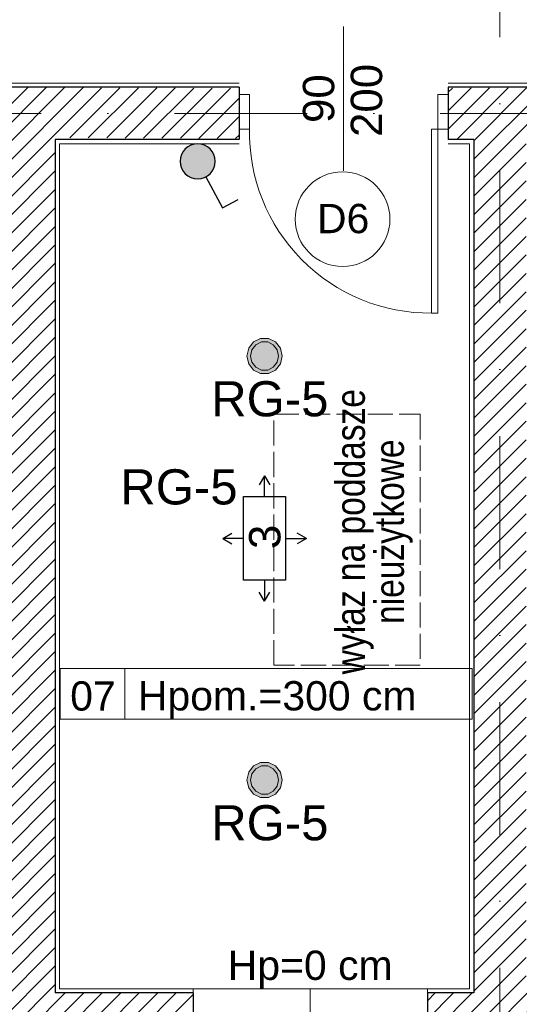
# Model space of a CAD drawing. Header units: metres. Extents: x -29 to 15534, y -4326 to 1447.
# Tile 26 of 48: x 11832 to 12071, y -1989 to -1518. Entities that reach past the tile are written whole.
import ezdxf
from ezdxf.enums import TextEntityAlignment as Align

# ---------------------------------------------------------------- set-up
doc = ezdxf.new("R2010")
doc.units = ezdxf.units.M
doc.header["$MEASUREMENT"] = 0
doc.linetypes.add('ACAD_ISO02W100', pattern=[15, 12, -3])
doc.linetypes.add('DASHDOT', pattern=[25.4, 12.7, -6.35, 0, -6.35])
for name, color, linetype, lineweight in [('#elektryczne', 7, 'Continuous', 20), ('A_DRZWI', 8, 'Continuous', 5), ('A_HACZE', 8, 'Continuous', 5), ('A_OPISY', 8, 'Continuous', 18), ('A_OSIE', 8, 'Continuous', 13), ('A_OZACZENIE DRZWI', 8, 'Continuous', 13), ('A_OZNACZENIA OKIEN', 8, 'Continuous', 13), ('A_PROJEKTOWANE ŚCIANY MUROWANE NOŚNE', 8, 'Continuous', 30), ('A_STOLARKA', 8, 'Continuous', 5), ('A_TABELKI POM.', 8, 'Continuous', 20), ('A_TYNK', 8, 'Continuous', 5), ('A_WYMIARY WEWNETRZNE', 8, 'Continuous', 18), ('A_WYPOSAZENIE', 8, 'Continuous', 5), ('EB_obwody', 8, 'Continuous', 13), ('EB_oprawy awaryjne', 40, 'Continuous', 30), ('EB_oświetlenie sprzęt', 1, 'Continuous', 30)]:
    doc.layers.add(name, color=color, linetype=linetype, lineweight=lineweight)
doc.layers.add('_UWAGI', color=8, linetype='Continuous', lineweight=70, plot=False)
for name, color, linetype in [('rexp_Lum_Custom_Labels', 7, 'Continuous'), ('rexp_Lum_Labels', 7, 'Continuous'), ('rexp_Oprawy', 7, 'Continuous')]:
    doc.layers.add(name, color=color, linetype=linetype)
doc.styles.add('ARIAL', font='arial.ttf')
doc.styles.add('m1_romans', font='romans.shx', dxfattribs={"width": 0.8})
doc.styles.add('opisy okien', font='txt', dxfattribs={"height": 15})
doc.styles.get("Standard").update_dxf_attribs({"font": 'txt.shx'})

# ---------------------------------------------------------------- blocks, each defined once
blk = doc.blocks.new('A$C2DA918A7')
at = {"layer": 'A_OZACZENIE DRZWI'}
blk.add_line((-34.51, 0), (34.51, 0), dxfattribs=at)
at = {"layer": 'A_OZACZENIE DRZWI', "ltscale": 0.1, "style": 'm1_romans', "width": 0.8}
blk.add_attdef('SZEROKOSC', text='', height=10, rotation=360, dxfattribs=at).set_placement((0, 0), align=Align.BOTTOM_CENTER)
blk.add_attdef('WYSOKOSC', text='', height=10, rotation=360, dxfattribs=at).set_placement((-0.85, -3.39), align=Align.TOP_CENTER)
blk = doc.blocks.new('A$Cc1116ad4')
at = {"layer": 'A_DRZWI', "color": 8, "ltscale": 2}
for points in [[(-9, 95), (-9, 90), (-25.5, 90), (-25.5, 95)], [(-113.5, 0), (-113.5, 3), (-25.5, 3), (-25.5, 0)], [(-9, 0), (-9, -5), (-25.5, -5), (-25.5, 0)]]:
    blk.add_lwpolyline(points, close=True, dxfattribs=at)
blk.add_arc((-27.16, 3.7), 86.32, 88.9011, 180.4638, dxfattribs=at)
blk = doc.blocks.new('A$C1c85234f')
at = {"layer": 'A_OZNACZENIA OKIEN'}
blk.add_line((0, -138.51), (0, 0), dxfattribs=at)
at = {"layer": 'A_OZNACZENIA OKIEN', "ltscale": 0.1, "style": 'm1_romans', "width": 0.8}
blk.add_attdef('SZEROKOSC', text='', height=10, rotation=90, dxfattribs=at).set_placement((0, -99.01), align=Align.BOTTOM_CENTER)
blk.add_attdef('WYSOKOSC', text='', height=10, rotation=90, dxfattribs=at).set_placement((3.39, -99.86), align=Align.TOP_CENTER)
blk = doc.blocks.new('podkład')
at = {"layer": 'A_HACZE'}
h = blk.add_hatch(dxfattribs=at)
h.set_pattern_fill('ANSI31', color=8, scale=50, angle=180, style=0)
h.set_pattern_definition([(225, (14464.78, -9e-13), (4.419417, -4.419417), [])])
h.paths.add_polyline_path([(11698.79, -1575.7), (11698.79, -1550.7), (11566.79, -1550.7), (11566.79, -1575.7), (11578.79, -1575.7), (11578.79, -1983.7), (11260.6, -1983.7), (11260.6, -2008.7), (11689.79, -2008.7), (11689.79, -1983.7), (11603.79, -1983.7), (11603.79, -1575.7)])
h.paths.add_polyline_path([(11914.6, -2008.7), (11914.6, -1983.7), (11848.79, -1983.7), (11848.79, -1574.84), (11936.61, -1575.26), (11936.6, -1551.14), (11798.79, -1550.7), (11798.79, -1575.7), (11823.79, -1575.7), (11823.79, -1983.7), (11801.79, -1983.7), (11801.79, -2008.7)])
h.paths.add_polyline_path([(12026.6, -1983.7), (12026.6, -2008.7), (12274.3, -2008.7), (12274.3, -1983.7), (12073.8, -1983.7), (12073.8, -1574.96), (12339.3, -1575.7), (12339.3, -1550.7), (12036.6, -1551.07), (12036.6, -1575.33), (12048.8, -1575.7), (12048.8, -1983.7)])
at = {"layer": '_UWAGI', "color": 8, "linetype": 'ACAD_ISO02W100', "lineweight": 5}
blk.add_lwpolyline([(12023.18, -1707.04), (12023.18, -1827.04), (11953.18, -1827.04), (11953.18, -1707.04), (12023.18, -1707.04)], dxfattribs=at)
at = {"layer": 'A_OSIE', "color": 8, "linetype": 'DASHDOT', "ltscale": 5}
for p, q in [((12061.3, -573.64), (12061.3, -2335.96)), ((14256.99, -1563.2), (11798.79, -1563.2))]:
    blk.add_line(p, q, dxfattribs=at)
at = {"layer": 'A_PROJEKTOWANE ŚCIANY MUROWANE NOŚNE', "color": 8}
for p, q in [((11936.6, -1550.7), (11798.79, -1550.7)), ((11936.6, -1550.7), (11936.6, -1575.7)), ((12339.3, -1550.7), (12036.6, -1550.7)), ((12036.6, -1550.7), (12036.6, -1575.7)), ((11936.6, -1575.7), (11848.79, -1575.7)), ((11848.79, -1575.7), (11848.79, -1983.7)), ((12048.8, -1575.7), (12036.6, -1575.7)), ((12048.8, -1575.7), (12048.8, -1983.7)), ((11914.6, -1983.7), (11848.79, -1983.7)), ((11914.6, -1983.7), (11914.6, -2008.7)), ((12048.8, -1983.7), (12026.6, -1983.7)), ((12026.6, -1983.7), (12026.6, -2008.7))]:
    blk.add_line(p, q, dxfattribs=at)
at = {"layer": 'A_STOLARKA', "color": 8}
blk.add_lwpolyline([(12026.6, -2044.7), (12026.6, -1981.7), (11914.6, -1981.7), (11914.6, -2044.7)], close=True, dxfattribs=at)
at = {"layer": 'A_TYNK', "color": 8}
for p, q in [((11798.79, -1548.7), (11936.6, -1548.7)), ((12036.6, -1548.7), (12339.3, -1548.7))]:
    blk.add_line(p, q, dxfattribs=at)
at = {"layer": 'A_WYMIARY WEWNETRZNE', "color": 8, "linetype": 'Continuous'}
blk.add_line((11881.99, -1828.64), (11881.99, -1852.86), dxfattribs=at)
blk.add_lwpolyline([(11851.12, -1852.86), (11851.12, -1828.64), (12048.1, -1828.64), (12048.1, -1852.86)], close=True, dxfattribs=at)
blk.add_circle((11986.08, -1613.78), 22.63, dxfattribs=at)
at = {"layer": 'A_WYPOSAZENIE', "color": 8}
for points in [[(11936.6, -1577.7), (11850.79, -1577.7), (11850.79, -1981.7), (11914.6, -1981.7)], [(12026.6, -1981.7), (12046.8, -1981.7), (12046.8, -1577.7), (12036.6, -1577.7)]]:
    blk.add_lwpolyline(points, dxfattribs=at)
at = {"layer": 'A_DRZWI', "color": 8, "rotation": 90.00018158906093}
blk.add_blockref('A$Cc1116ad4', (12031.6, -1545.21), dxfattribs=at)
at = {"layer": 'A_OZACZENIE DRZWI', "color": 8, "ltscale": 0.1}
ref = blk.add_blockref('A$C2DA918A7', (11986.6, -1556.15), dxfattribs=dict(at, rotation=90))
ref.add_attrib('WYSOKOSC', '200', dxfattribs={"ltscale": 0.1, "height": 15, "rotation": 90, "style": 'ARIAL'}).set_placement((11990, -1557), align=Align.TOP_CENTER)
ref.add_attrib('SZEROKOSC', '90', dxfattribs={"ltscale": 0.1, "height": 15, "rotation": 90, "style": 'ARIAL'}).set_placement((11986.6, -1556.15), align=Align.BOTTOM_CENTER)
at = {"layer": 'A_WYMIARY WEWNETRZNE', "color": 8, "linetype": 'Continuous'}
ref = blk.add_blockref('A$C1c85234f', (11970.6, -1981.7), dxfattribs=at)
ref.add_attrib('WYSOKOSC', '258', dxfattribs={"layer": 'A_OZNACZENIA OKIEN', "ltscale": 0.1, "height": 14, "rotation": 90, "style": 'ARIAL'}).set_placement((11974, -2081.55), align=Align.TOP_CENTER)
ref.add_attrib('SZEROKOSC', '112', dxfattribs={"layer": 'A_OZNACZENIA OKIEN', "ltscale": 0.1, "height": 14, "rotation": 90, "style": 'ARIAL'}).set_placement((11970.6, -2080.7), align=Align.BOTTOM_CENTER)
at = {"layer": 'A_OPISY', "color": 8, "lineweight": 13, "insert": (12001.18, -1763.19), "char_height": 14, "width": 153.8141, "attachment_point": 5, "rotation": 90, "line_spacing_factor": 0.8, "style": 'opisy okien'}
blk.add_mtext('{\\pxqc;\\fArial Narrow|b0|i0|c238|p34;wyłaz na poddasze nieużytkowe}', dxfattribs=at)
at = {"layer": 'A_OZNACZENIA OKIEN', "color": 8, "lineweight": 13, "char_height": 14, "attachment_point": 8}
for s, insert, style in [('{\\fArial|b0|i0|c238|p34;D6}', (11986.37, -1620.67), 'ARIAL'), ('{\\fArial|b0|i0|c238|p34;Hpom.=300 cm}', (11954.84, -1852.86), 'ARIAL'), ('{\\fArial|b0|i0|c238|p34;Hp=0 cm}', (11970.6, -1981.7), 'opisy okien')]:
    blk.add_mtext(s, dxfattribs=dict(at, insert=insert, style=style))
at = {"layer": 'A_TABELKI POM.', "color": 8, "insert": (11877.65, -1848.92), "char_height": 14, "width": 190.1196, "attachment_point": 9, "style": 'ARIAL'}
blk.add_mtext('07', dxfattribs=at)
blk = doc.blocks.new('łącznik jednobiegunowy IP44')
at = {"layer": 'EB_oświetlenie sprzęt', "linetype": 'Continuous'}
h = blk.add_hatch(color=256, dxfattribs=at)
h.dxf.hatch_style = 1
h.paths.add_polyline_path([(-89925372.44, -54748361.95, 1), (-89925355.64, -54748361.95, 1)])
for p, q in [((-89925360.31, -54748354.43), (-89925352.85, -54748339.37)), ((-89925352.85, -54748339.37), (-89925345.32, -54748343.1))]:
    blk.add_line(p, q, dxfattribs=at)
blk.add_circle((-89925364.04, -54748361.95), 8.4, dxfattribs=at)
blk = doc.blocks.new('*U215')
at = {"layer": 'EB_oprawy awaryjne', "linetype": 'Continuous'}
for p, q in [((-89934490.94, -54747778.16), (-89934493.44, -54747782.49)), ((-89934490.94, -54747788.16), (-89934490.94, -54747778.16)), ((-89934490.94, -54747778.16), (-89934488.44, -54747782.49)), ((-89934510.94, -54747808.16), (-89934506.61, -54747805.66)), ((-89934500.94, -54747808.16), (-89934510.94, -54747808.16)), ((-89934510.94, -54747808.16), (-89934506.61, -54747810.66)), ((-89934480.94, -54747808.16), (-89934470.94, -54747808.16)), ((-89934470.94, -54747808.16), (-89934475.27, -54747805.66)), ((-89934470.94, -54747808.16), (-89934475.27, -54747810.66)), ((-89934490.94, -54747828.16), (-89934490.94, -54747838.16)), ((-89934490.94, -54747838.16), (-89934493.44, -54747833.83)), ((-89934490.94, -54747838.16), (-89934488.44, -54747833.83))]:
    blk.add_line(p, q, dxfattribs=at)
blk.add_lwpolyline([(-89934480.94, -54747828.16), (-89934500.94, -54747828.16), (-89934500.94, -54747788.16), (-89934480.94, -54747788.16), (-89934480.94, -54747828.16)], dxfattribs=at)
at = {"layer": 'EB_oprawy awaryjne', "linetype": 'Continuous', "insert": (-89934498.34, -54747813.22), "char_height": 15, "attachment_point": 1, "rotation": 90, "style": 'ARIAL'}
blk.add_mtext_dynamic_manual_height_columns('3', width=397.3306, gutter_width=1, heights=[0], dxfattribs=at)
blk = doc.blocks.new('rexp_lib_l_53')
at = {"layer": 'rexp_Oprawy', "linetype": 'Continuous', "lineweight": 18, "true_color": 0xff0000}
blk.add_hatch(color=1, dxfattribs=at).paths.add_polyline_path([(8.4, 0), (7.57, 3.74), (5.24, 6.74), (1.87, 8.4), (-1.87, 8.4), (-5.24, 6.74), (-7.57, 3.74), (-8.4, 0), (-7.57, -3.74), (-5.24, -6.74), (-1.87, -8.4), (1.87, -8.4), (5.24, -6.74), (7.57, -3.74)])
at = {"layer": 'rexp_Oprawy', "color": 1, "linetype": 'Continuous', "lineweight": 18, "true_color": 0xff0000}
blk.add_lwpolyline([(8.4, 0), (7.57, 3.74), (5.24, 6.74), (1.87, 8.4), (-1.87, 8.4), (-5.24, 6.74), (-7.57, 3.74), (-8.4, 0), (-7.57, -3.74), (-5.24, -6.74), (-1.87, -8.4), (1.87, -8.4), (5.24, -6.74), (7.57, -3.74)], close=True, dxfattribs=at)
at = {"layer": 'rexp_Oprawy', "color": 7, "linetype": 'Continuous', "lineweight": 18}
blk.add_lwpolyline([(6.72, 0), (6.05, 2.99), (4.19, 5.39), (1.5, 6.72), (-1.5, 6.72), (-4.19, 5.39), (-6.05, 2.99), (-6.72, 0), (-6.05, -2.99), (-4.19, -5.39), (-1.5, -6.72), (1.5, -6.72), (4.19, -5.39), (6.05, -2.99)], close=True, dxfattribs=at)
at = {"layer": 'rexp_Lum_Custom_Labels', "color": 8, "linetype": 'Continuous', "lineweight": 18, "flags": 8}
blk.add_attdef('CustomLabel', (-8.4, -23.4), '', height=10, dxfattribs=at)
at = {"layer": 'rexp_Lum_Labels', "color": 8, "linetype": 'Continuous', "lineweight": 18, "flags": 8}
blk.add_attdef('Label', (10, 10), '', height=20, dxfattribs=at)

msp = doc.modelspace()

# ---------------------------------------------------------------- block references
at = {"layer": '#elektryczne', "color": 8, "linetype": 'Continuous', "lineweight": 18}
msp.add_blockref('podkład', (0, 0), dxfattribs=at)
at = {"layer": 'EB_oprawy awaryjne', "linetype": 'Continuous'}
msp.add_blockref('*U215', (89946439.72, 54746041.73), dxfattribs=at)
at = {"layer": 'EB_oświetlenie sprzęt', "linetype": 'Continuous', "xscale": -1, "rotation": 181.6648015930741}
msp.add_blockref('łącznik jednobiegunowy IP44', (91489882.37, -52114310.63), dxfattribs=at)
at = {"layer": 'rexp_Oprawy', "color": 8, "linetype": 'Continuous', "lineweight": 18}
for p in [(11948.79, -1679.2), (11948.79, -1881.9)]:
    msp.add_blockref('rexp_lib_l_53', p, dxfattribs=at)

# ---------------------------------------------------------------- texts
at = {"layer": 'EB_obwody', "color": 5, "style": 'ARIAL'}
for p in [(11923.28, -1708.04, -523), (11879.84, -1750.16, -823), (11923.28, -1910.74, -523)]:
    msp.add_text('RG-5', height=16.8, rotation=0, dxfattribs=at).set_placement(p)

doc.saveas('drawing.dxf')
